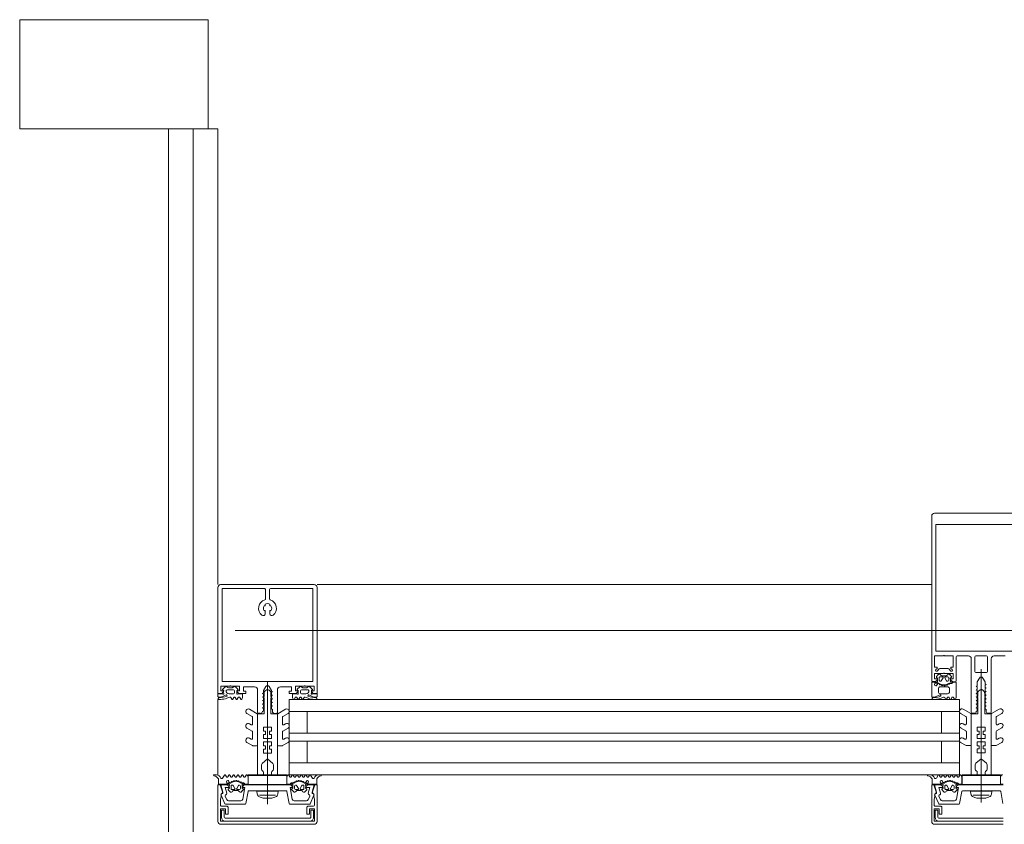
# Model space of a CAD drawing. Header units: centimetres. Extents: x -2424 to 1783, y 5 to 2907.
# Tile 68 of 94: x 287 to 337, y 1668 to 1709. Entities that reach past the tile are written whole.
import ezdxf

# ---------------------------------------------------------------- set-up
doc = ezdxf.new("R2010")
doc.units = ezdxf.units.CM
doc.linetypes.add('Długa kreska', pattern=[142.875, 95.25, -47.625])
for name, color, linetype, lineweight in [('A-DETL', 90, 'Continuous', 9), ('A-DETL-GENF', 92, 'Continuous', 13), ('A-DETL-MEDM', 33, 'Continuous', 13), ('A-GLAZ-CURT', 52, 'Continuous', 9), ('A-GLAZ-CWMG', 51, 'Continuous', 9), ('A-WALL', 113, 'Continuous', 13), ('A-WALL-FNSH', 113, 'Continuous', 13)]:
    doc.layers.add(name, color=color, linetype=linetype, lineweight=lineweight)

msp = doc.modelspace()

# ---------------------------------------------------------------- linework, layer by layer
at = {"layer": 'A-DETL', "color": 251, "linetype": 'Długa kreska', "lineweight": 9}
msp.add_line((536.377, 1678.001), (3.377, 1678.001), dxfattribs=at)
at = {"layer": 'A-DETL-GENF', "color": 251, "lineweight": 9}
for p, q in [((287.377, 1708.826), (296.877, 1708.826)), ((287.377, 1703.326), (287.377, 1708.826)), ((296.877, 1708.826), (296.877, 1703.326)), ((296.877, 1703.326), (287.377, 1703.326))]:
    msp.add_line(p, q, dxfattribs=at)
at = {"layer": 'A-DETL-GENF', "color": 251, "lineweight": 9, "extrusion": (0, 0, -1)}
for p, q in [((333.377, 1682.393), (333.377, 1683.776)), ((333.527, 1683.926), (338.227, 1683.926)), ((333.377, 1682.926), (333.377, 1677.265)), ((333.587, 1682.926), (333.587, 1677.265)), ((297.377, 1678.526), (297.377, 1680.176)), ((297.511, 1680.326), (302.227, 1680.326)), ((302.377, 1680.176), (302.377, 1678.526)), ((297.377, 1680.116), (297.377, 1675.516)), ((297.587, 1680.116), (297.587, 1675.516)), ((299.777, 1680.066), (299.777, 1679.603)), ((299.977, 1679.603), (299.977, 1680.066)), ((302.167, 1680.116), (302.167, 1675.516)), ((302.377, 1680.116), (302.377, 1675.516)), ((299.757, 1679.273), (299.757, 1679.334)), ((299.997, 1679.334), (299.997, 1679.273)), ((299.757, 1678.854), (299.757, 1678.979)), ((299.997, 1678.979), (299.997, 1678.854)), ((334.617, 1675.466), (334.617, 1676.676)), ((335.557, 1676.676), (335.557, 1675.936)), ((336.147, 1676.726), (335.607, 1676.726)), ((336.197, 1675.936), (336.197, 1676.676)), ((335.377, 1676.576), (335.377, 1673.876)), ((336.377, 1673.876), (336.377, 1676.576)), ((333.7, 1675.777), (333.619, 1675.68)), ((333.759, 1676.066), (333.653, 1675.96)), ((333.927, 1675.666), (333.807, 1675.666)), ((334.164, 1676.096), (333.83, 1676.096)), ((334.112, 1675.725), (333.882, 1675.725)), ((334.187, 1675.666), (334.067, 1675.666)), ((334.341, 1675.96), (334.235, 1676.066)), ((334.375, 1675.68), (334.293, 1675.777)), ((335.607, 1675.886), (336.147, 1675.886)), ((335.877, 1676.053), (335.877, 1669.332)), ((299.877, 1669.241), (299.877, 1675.404)), ((333.647, 1675.405), (333.587, 1675.405)), ((333.587, 1675.345), (333.715, 1675.345)), ((333.65, 1675.284), (333.621, 1675.235)), ((333.757, 1675.616), (333.757, 1675.496)), ((333.77, 1675.288), (333.769, 1675.302)), ((333.807, 1675.446), (333.834, 1675.446)), ((333.829, 1675.276), (333.811, 1675.266)), ((334.177, 1675.165), (333.817, 1675.165)), ((333.86, 1675.461), (333.953, 1675.621)), ((333.879, 1675.245), (333.875, 1675.259)), ((333.943, 1675.247), (333.929, 1675.233)), ((334, 1675.23), (333.992, 1675.242)), ((334.041, 1675.621), (334.133, 1675.461)), ((334.061, 1675.249), (334.051, 1675.231)), ((334.12, 1675.247), (334.11, 1675.256)), ((334.159, 1675.446), (334.187, 1675.446)), ((334.175, 1675.281), (334.169, 1675.261)), ((334.231, 1675.293), (334.217, 1675.3)), ((334.237, 1675.496), (334.237, 1675.616)), ((334.413, 1675.405), (334.348, 1675.405)), ((297.789, 1674.751), (297.568, 1674.653)), ((297.617, 1675.053), (297.741, 1675.156)), ((297.656, 1674.983), (297.621, 1675.003)), ((297.834, 1675.006), (298.161, 1675.006)), ((297.854, 1675.144), (297.862, 1675.134)), ((297.901, 1675.116), (298.093, 1675.116)), ((298.16, 1674.806), (297.937, 1674.806)), ((298.132, 1675.134), (298.14, 1675.144)), ((298.207, 1674.964), (298.207, 1674.856)), ((298.254, 1675.156), (298.377, 1675.053)), ((298.374, 1675.003), (298.339, 1674.983)), ((299.377, 1673.876), (299.377, 1675.006)), ((299.702, 1674.683), (299.702, 1674.821)), ((299.802, 1674.995), (299.827, 1675.009)), ((299.952, 1674.995), (299.927, 1675.009)), ((300.052, 1674.683), (300.052, 1674.821)), ((300.377, 1675.006), (300.377, 1673.875)), ((301.5, 1675.156), (301.376, 1675.053)), ((301.38, 1675.003), (301.415, 1674.983)), ((301.546, 1674.964), (301.546, 1674.856)), ((301.92, 1675.006), (301.593, 1675.006)), ((301.594, 1674.806), (301.816, 1674.806)), ((301.621, 1675.134), (301.613, 1675.144)), ((301.852, 1675.116), (301.66, 1675.116)), ((301.899, 1675.144), (301.891, 1675.134)), ((301.965, 1674.751), (302.186, 1674.653)), ((302.136, 1675.053), (302.012, 1675.156)), ((302.098, 1674.983), (302.133, 1675.003)), ((333.567, 1674.654), (333.788, 1674.752)), ((333.717, 1675.065), (333.717, 1674.915)), ((333.817, 1674.815), (334.177, 1674.815)), ((334.277, 1674.915), (334.277, 1675.065)), ((335.667, 1674.654), (335.692, 1674.669)), ((335.702, 1674.686), (335.702, 1674.825)), ((335.802, 1674.998), (335.827, 1675.012)), ((335.952, 1674.998), (335.927, 1675.012)), ((336.052, 1674.686), (336.052, 1674.825)), ((336.087, 1674.654), (336.062, 1674.669)), ((297.527, 1674.644), (297.397, 1674.644)), ((297.505, 1674.526), (297.405, 1674.526)), ((297.972, 1674.644), (297.832, 1674.59)), ((298.081, 1674.539), (298.033, 1674.622)), ((298.182, 1674.622), (298.133, 1674.539)), ((298.301, 1674.539), (298.253, 1674.622)), ((298.402, 1674.622), (298.354, 1674.541)), ((298.523, 1674.539), (298.475, 1674.622)), ((299.667, 1674.651), (299.692, 1674.665)), ((299.692, 1674.619), (299.667, 1674.634)), ((300.087, 1674.651), (300.062, 1674.665)), ((300.062, 1674.619), (300.087, 1674.634)), ((301.231, 1674.539), (301.279, 1674.622)), ((301.352, 1674.622), (301.399, 1674.541)), ((301.452, 1674.539), (301.501, 1674.622)), ((301.572, 1674.622), (301.62, 1674.539)), ((301.672, 1674.539), (301.72, 1674.622)), ((301.781, 1674.644), (301.922, 1674.59)), ((302.226, 1674.644), (302.356, 1674.644)), ((302.248, 1674.526), (302.348, 1674.526)), ((333.397, 1674.646), (333.526, 1674.646)), ((333.401, 1674.556), (333.401, 1674.546)), ((333.522, 1674.616), (333.461, 1674.616)), ((334.034, 1674.621), (334.08, 1674.54)), ((334.132, 1674.54), (334.181, 1674.625)), ((334.252, 1674.625), (334.301, 1674.54)), ((334.353, 1674.54), (334.402, 1674.625)), ((334.473, 1674.625), (334.521, 1674.54)), ((335.692, 1674.622), (335.667, 1674.637)), ((336.062, 1674.622), (336.087, 1674.637)), ((299.102, 1673.662), (298.84, 1673.814)), ((298.965, 1674.031), (299.352, 1673.807)), ((299.377, 1673.764), (299.377, 1672.242)), ((299.511, 1673.826), (299.427, 1673.826)), ((300.327, 1673.825), (300.227, 1673.825)), ((300.377, 1673.764), (300.377, 1672.242)), ((300.79, 1674.031), (300.402, 1673.807)), ((300.652, 1673.662), (300.915, 1673.814)), ((335.102, 1673.666), (334.839, 1673.817)), ((334.964, 1674.034), (335.352, 1673.81)), ((335.377, 1673.767), (335.377, 1672.246)), ((335.427, 1673.826), (335.527, 1673.826)), ((336.227, 1673.826), (336.327, 1673.826)), ((336.377, 1673.767), (336.377, 1672.246)), ((336.789, 1674.034), (336.402, 1673.81)), ((336.652, 1673.666), (336.914, 1673.817)), ((298.965, 1673.301), (299.052, 1673.25)), ((299.127, 1673.293), (299.127, 1673.619)), ((300.627, 1673.293), (300.627, 1673.619)), ((300.79, 1673.301), (300.702, 1673.25)), ((334.964, 1673.304), (335.052, 1673.253)), ((335.127, 1673.296), (335.127, 1673.622)), ((336.627, 1673.296), (336.627, 1673.622)), ((336.789, 1673.304), (336.702, 1673.253)), ((299.102, 1672.932), (298.84, 1673.084)), ((299.127, 1672.568), (299.127, 1672.889)), ((300.627, 1672.568), (300.627, 1672.889)), ((300.652, 1672.932), (300.915, 1673.084)), ((335.102, 1672.936), (334.839, 1673.087)), ((335.127, 1672.571), (335.127, 1672.892)), ((336.627, 1672.571), (336.627, 1672.892)), ((336.652, 1672.936), (336.914, 1673.087)), ((299.116, 1672.199), (298.84, 1672.358)), ((298.965, 1672.575), (299.052, 1672.524)), ((299.327, 1672.192), (299.141, 1672.192)), ((300.427, 1672.192), (300.614, 1672.192)), ((300.639, 1672.199), (300.915, 1672.358)), ((300.79, 1672.575), (300.702, 1672.524)), ((335.115, 1672.202), (334.839, 1672.362)), ((334.964, 1672.578), (335.052, 1672.528)), ((335.327, 1672.196), (335.14, 1672.196)), ((336.427, 1672.196), (336.613, 1672.196)), ((336.638, 1672.202), (336.914, 1672.362)), ((336.789, 1672.578), (336.702, 1672.528)), ((299.577, 1671.224), (299.577, 1671.009)), ((300.177, 1671.224), (300.177, 1671.009)), ((335.577, 1671.227), (335.577, 1671.012)), ((336.177, 1671.227), (336.177, 1671.012)), ((297.278, 1670.724), (297.19, 1670.724)), ((297.701, 1670.708), (297.614, 1670.556)), ((297.804, 1670.624), (297.753, 1670.708)), ((297.922, 1670.708), (297.872, 1670.624)), ((298.023, 1670.624), (297.973, 1670.708)), ((298.141, 1670.708), (298.091, 1670.624)), ((298.243, 1670.623), (298.193, 1670.708)), ((298.361, 1670.708), (298.311, 1670.624)), ((298.463, 1670.623), (298.413, 1670.708)), ((298.581, 1670.708), (298.531, 1670.623)), ((298.68, 1670.627), (298.633, 1670.708)), ((298.802, 1670.71), (298.754, 1670.626)), ((300.951, 1670.71), (300.999, 1670.626)), ((301.073, 1670.627), (301.121, 1670.708)), ((301.172, 1670.708), (301.222, 1670.623)), ((301.29, 1670.623), (301.341, 1670.708)), ((301.392, 1670.708), (301.442, 1670.624)), ((301.511, 1670.623), (301.561, 1670.708)), ((301.612, 1670.708), (301.662, 1670.624)), ((301.73, 1670.624), (301.78, 1670.708)), ((301.832, 1670.708), (301.882, 1670.624)), ((301.95, 1670.624), (302, 1670.708)), ((302.052, 1670.708), (302.139, 1670.556)), ((302.476, 1670.724), (302.564, 1670.724)), ((333.278, 1670.724), (333.19, 1670.724)), ((333.701, 1670.708), (333.614, 1670.556)), ((333.804, 1670.624), (333.753, 1670.708)), ((333.922, 1670.708), (333.872, 1670.624)), ((334.023, 1670.624), (333.973, 1670.708)), ((334.141, 1670.708), (334.091, 1670.624)), ((334.243, 1670.623), (334.193, 1670.708)), ((334.361, 1670.708), (334.311, 1670.624)), ((334.463, 1670.623), (334.413, 1670.708)), ((334.581, 1670.708), (334.531, 1670.623)), ((334.68, 1670.627), (334.633, 1670.708)), ((334.802, 1670.71), (334.754, 1670.626)), ((297.995, 1670.306), (297.867, 1670.306)), ((297.867, 1670.246), (297.927, 1670.246)), ((297.901, 1670.416), (297.93, 1670.367)), ((298.049, 1670.349), (298.05, 1670.363)), ((298.087, 1670.206), (298.114, 1670.206)), ((298.091, 1670.385), (298.109, 1670.375)), ((298.155, 1670.392), (298.159, 1670.406)), ((298.209, 1670.418), (298.223, 1670.404)), ((298.272, 1670.409), (298.28, 1670.421)), ((298.331, 1670.42), (298.341, 1670.402)), ((298.39, 1670.395), (298.4, 1670.404)), ((298.439, 1670.206), (298.467, 1670.206)), ((298.449, 1670.39), (298.455, 1670.37)), ((298.497, 1670.351), (298.511, 1670.358)), ((298.628, 1670.246), (298.693, 1670.246)), ((301.126, 1670.246), (301.061, 1670.246)), ((301.256, 1670.351), (301.242, 1670.358)), ((301.314, 1670.206), (301.287, 1670.206)), ((301.304, 1670.39), (301.299, 1670.37)), ((301.364, 1670.395), (301.353, 1670.404)), ((301.422, 1670.42), (301.412, 1670.402)), ((301.481, 1670.409), (301.473, 1670.421)), ((301.544, 1670.418), (301.53, 1670.404)), ((301.599, 1670.392), (301.594, 1670.406)), ((301.667, 1670.206), (301.639, 1670.206)), ((301.663, 1670.385), (301.644, 1670.375)), ((301.705, 1670.349), (301.704, 1670.363)), ((301.758, 1670.306), (301.887, 1670.306)), ((301.852, 1670.416), (301.824, 1670.367)), ((301.887, 1670.246), (301.826, 1670.246)), ((333.995, 1670.306), (333.867, 1670.306)), ((333.867, 1670.246), (333.927, 1670.246)), ((333.901, 1670.416), (333.93, 1670.367)), ((334.049, 1670.349), (334.05, 1670.363)), ((334.087, 1670.206), (334.114, 1670.206)), ((334.091, 1670.385), (334.109, 1670.375)), ((334.155, 1670.392), (334.159, 1670.406)), ((334.209, 1670.418), (334.223, 1670.404)), ((334.272, 1670.409), (334.28, 1670.421)), ((334.331, 1670.42), (334.341, 1670.402)), ((334.39, 1670.395), (334.4, 1670.404)), ((334.439, 1670.206), (334.467, 1670.206)), ((334.449, 1670.39), (334.455, 1670.37)), ((334.497, 1670.351), (334.511, 1670.358)), ((334.628, 1670.246), (334.693, 1670.246)), ((297.899, 1669.971), (297.98, 1669.874)), ((298.037, 1670.036), (298.037, 1670.156)), ((298.207, 1669.986), (298.087, 1669.986)), ((298.14, 1670.191), (298.233, 1670.031)), ((298.162, 1669.926), (298.392, 1669.926)), ((298.321, 1670.031), (298.413, 1670.191)), ((298.467, 1669.986), (298.347, 1669.986)), ((298.517, 1670.156), (298.517, 1670.036)), ((298.573, 1669.874), (298.655, 1669.971)), ((298.894, 1669.886), (298.787, 1669.277)), ((299.852, 1669.911), (298.924, 1669.911)), ((300.83, 1669.911), (299.902, 1669.911)), ((300.966, 1669.277), (300.859, 1669.886)), ((301.18, 1669.874), (301.099, 1669.971)), ((301.237, 1670.156), (301.237, 1670.036)), ((301.287, 1669.986), (301.407, 1669.986)), ((301.433, 1670.031), (301.34, 1670.191)), ((301.592, 1669.926), (301.362, 1669.926)), ((301.613, 1670.191), (301.521, 1670.031)), ((301.547, 1669.986), (301.667, 1669.986)), ((301.717, 1670.036), (301.717, 1670.156)), ((301.855, 1669.971), (301.773, 1669.874)), ((333.899, 1669.971), (333.98, 1669.874)), ((334.037, 1670.036), (334.037, 1670.156)), ((334.207, 1669.986), (334.087, 1669.986)), ((334.14, 1670.191), (334.233, 1670.031)), ((334.162, 1669.926), (334.392, 1669.926)), ((334.321, 1670.031), (334.413, 1670.191)), ((334.467, 1669.986), (334.347, 1669.986)), ((334.517, 1670.156), (334.517, 1670.036)), ((334.573, 1669.874), (334.655, 1669.971)), ((334.894, 1669.886), (334.787, 1669.277)), ((335.852, 1669.911), (334.924, 1669.911)), ((336.83, 1669.911), (335.902, 1669.911)), ((336.966, 1669.277), (336.859, 1669.886)), ((297.732, 1669.264), (297.532, 1669.691)), ((297.746, 1669.637), (297.822, 1669.473)), ((298.738, 1669.236), (297.777, 1669.236)), ((297.912, 1669.416), (298.535, 1669.416)), ((299.469, 1669.69), (300.284, 1669.69)), ((300.102, 1669.542), (299.652, 1669.542)), ((301.977, 1669.236), (301.016, 1669.236)), ((301.219, 1669.416), (301.841, 1669.416)), ((301.932, 1669.473), (302.008, 1669.637)), ((302.221, 1669.691), (302.022, 1669.264)), ((333.732, 1669.264), (333.532, 1669.691)), ((333.746, 1669.637), (333.822, 1669.473)), ((334.738, 1669.236), (333.777, 1669.236)), ((333.912, 1669.416), (334.535, 1669.416)), ((335.469, 1669.69), (336.284, 1669.69)), ((336.102, 1669.542), (335.652, 1669.542)), ((297.837, 1669.136), (297.557, 1669.136)), ((302.197, 1669.136), (301.917, 1669.136)), ((333.837, 1669.136), (333.557, 1669.136)), ((297.527, 1668.226), (302.227, 1668.226)), ((297.742, 1668.531), (302.012, 1668.531)), ((302.002, 1668.381), (297.752, 1668.381)), ((333.527, 1668.226), (336.977, 1668.226)), ((333.742, 1668.531), (336.977, 1668.531)), ((336.977, 1668.381), (333.752, 1668.381))]:
    msp.add_line(p, q, dxfattribs=at)
at = {"layer": 'A-DETL-GENF', "color": 251, "lineweight": 9, "extrusion": (0, 0, -1), "flags": 128}
for points in [[(-333.587, 1682.393), (-333.587, 1683.346), (-338.167, 1683.346), (-338.167, 1682.393)], [(-297.587, 1678.526), (-297.587, 1680.116), (-299.727, 1680.116)], [(-300.027, 1680.116), (-302.167, 1680.116), (-302.167, 1678.526)], [(-333.377, 1677.426), (-333.377, 1677.105), (-333.377, 1675.426), (-333.567, 1675.426), (-333.647, 1675.506), (-333.647, 1675.566), (-333.527, 1675.566), (-333.527, 1675.836), (-333.972, 1675.836)], [(-333.587, 1677.426), (-333.587, 1677.105), (-333.587, 1676.956), (-334.757, 1676.956), (-336.997, 1676.956), (-338.167, 1676.956), (-338.167, 1677.105), (-338.167, 1677.426)], [(-333.582, 1676.031), (-333.647, 1676.096), (-333.647, 1676.156), (-333.527, 1676.156), (-333.527, 1676.726), (-333.972, 1676.726)], [(-334.022, 1676.726), (-334.467, 1676.726), (-334.467, 1676.156), (-334.347, 1676.156), (-334.347, 1676.096), (-334.411, 1676.031)], [(-334.667, 1676.726), (-334.757, 1676.726), (-335.227, 1676.726)], [(-336.527, 1676.726), (-336.997, 1676.726), (-337.087, 1676.726)], [(-334.022, 1675.836), (-334.467, 1675.836), (-334.467, 1675.566), (-334.347, 1675.566), (-334.347, 1675.506), (-334.437, 1675.416), (-334.567, 1675.416)], [(-297.972, 1675.196), (-297.527, 1675.196), (-297.527, 1674.966), (-297.647, 1674.966), (-297.647, 1674.906), (-297.567, 1674.826), (-297.377, 1674.826), (-297.377, 1675.626)], [(-302.167, 1675.626), (-302.167, 1675.426), (-297.587, 1675.426), (-297.587, 1675.626)], [(-299.227, 1675.156), (-298.667, 1675.156), (-298.667, 1674.946), (-298.787, 1674.946), (-298.787, 1674.826), (-298.427, 1674.826), (-298.347, 1674.906), (-298.347, 1674.965), (-298.467, 1674.965), (-298.467, 1675.196), (-298.022, 1675.196)], [(-299.789, 1675.175), (-299.677, 1674.98), (-299.677, 1674.854), (-299.627, 1674.826), (-299.677, 1674.797), (-299.677, 1674.674), (-299.627, 1674.646), (-299.677, 1674.617), (-299.677, 1674.494), (-299.627, 1674.466), (-299.677, 1674.437), (-299.677, 1674.314), (-299.627, 1674.286), (-299.677, 1674.257), (-299.677, 1674.134), (-299.627, 1674.106), (-299.677, 1674.077), (-299.677, 1673.956), (-299.625, 1673.926)], [(-300.127, 1673.925), (-300.127, 1674.015), (-300.077, 1674.046), (-300.077, 1674.167), (-300.127, 1674.196), (-300.077, 1674.224), (-300.077, 1674.347), (-300.127, 1674.376), (-300.077, 1674.404), (-300.077, 1674.527), (-300.127, 1674.556), (-300.077, 1674.584), (-300.077, 1674.707), (-300.127, 1674.736), (-300.077, 1674.764), (-300.077, 1674.887), (-300.127, 1674.916), (-300.077, 1674.945), (-300.077, 1674.98), (-299.965, 1675.175)], [(-301.733, 1675.196), (-301.287, 1675.196), (-301.287, 1674.965), (-301.407, 1674.965), (-301.407, 1674.906), (-301.327, 1674.826), (-300.967, 1674.826), (-300.967, 1674.946), (-301.087, 1674.946), (-301.087, 1675.156), (-300.527, 1675.156)], [(-302.377, 1675.626), (-302.377, 1674.826), (-302.187, 1674.826), (-302.107, 1674.906), (-302.107, 1674.966), (-302.227, 1674.966), (-302.227, 1675.196), (-301.782, 1675.196)], [(-333.527, 1675.405), (-333.377, 1675.405), (-333.377, 1674.666)], [(-333.627, 1675.634), (-333.677, 1675.605), (-333.677, 1675.593)], [(-334.272, 1675.345), (-334.402, 1675.335), (-334.275, 1675.335), (-334.275, 1675.32)], [(-334.317, 1675.593), (-334.317, 1675.605), (-334.367, 1675.634)], [(-334.573, 1674.54), (-334.617, 1674.615), (-334.617, 1675.405), (-334.481, 1675.405)], [(-335.627, 1673.926), (-335.677, 1673.954), (-335.677, 1674.077), (-335.627, 1674.106), (-335.677, 1674.134), (-335.677, 1674.257), (-335.627, 1674.286), (-335.677, 1674.314), (-335.677, 1674.437), (-335.627, 1674.466), (-335.677, 1674.494), (-335.677, 1674.617), (-335.627, 1674.646), (-335.677, 1674.674), (-335.677, 1674.797), (-335.627, 1674.826), (-335.677, 1674.854), (-335.677, 1674.977), (-335.627, 1675.006), (-335.677, 1675.034), (-335.677, 1675.157), (-335.627, 1675.186), (-335.677, 1675.214), (-335.677, 1675.409), (-335.79, 1675.606)], [(-335.963, 1675.606), (-336.077, 1675.409), (-336.077, 1675.309), (-336.127, 1675.28), (-336.077, 1675.251), (-336.077, 1675.129), (-336.127, 1675.1), (-336.077, 1675.071), (-336.077, 1674.949), (-336.127, 1674.92), (-336.077, 1674.891), (-336.077, 1674.769), (-336.127, 1674.74), (-336.077, 1674.711), (-336.077, 1674.589), (-336.127, 1674.56), (-336.077, 1674.531), (-336.077, 1674.409), (-336.127, 1674.38), (-336.077, 1674.351), (-336.077, 1674.229), (-336.127, 1674.2), (-336.077, 1674.171), (-336.077, 1674.049), (-336.127, 1674.02), (-336.127, 1673.926)], [(-297.377, 1674.664), (-297.377, 1674.806), (-297.579, 1674.806), (-297.63, 1674.792)], [(-298.365, 1674.792), (-298.416, 1674.806), (-298.617, 1674.806), (-298.617, 1674.613), (-298.575, 1674.539)], [(-300.142, 1671.301), (-299.877, 1671.522), (-299.877, 1671.822), (-300.077, 1671.822), (-300.077, 1672.022), (-299.977, 1672.022), (-299.977, 1672.188), (-300.077, 1672.188), (-300.077, 1672.388), (-299.877, 1672.388), (-299.877, 1672.555), (-300.077, 1672.555), (-300.077, 1672.755), (-299.977, 1672.755), (-299.977, 1672.922), (-300.077, 1672.922), (-300.077, 1673.122), (-299.877, 1673.122), (-299.877, 1675.022), (-299.877, 1673.122), (-299.677, 1673.122), (-299.677, 1672.922), (-299.777, 1672.922), (-299.777, 1672.755), (-299.677, 1672.755), (-299.677, 1672.555), (-299.877, 1672.555), (-299.877, 1672.388), (-299.677, 1672.388), (-299.677, 1672.188), (-299.777, 1672.188), (-299.777, 1672.022), (-299.677, 1672.022), (-299.677, 1671.822), (-299.877, 1671.822), (-299.877, 1671.522), (-299.613, 1671.301)], [(-301.389, 1674.792), (-301.338, 1674.806), (-301.136, 1674.806), (-301.136, 1674.613), (-301.179, 1674.539)], [(-302.376, 1674.664), (-302.376, 1674.806), (-302.175, 1674.806), (-302.124, 1674.792)], [(-336.141, 1671.304), (-335.877, 1671.526), (-335.877, 1671.826), (-336.077, 1671.826), (-336.077, 1672.026), (-335.977, 1672.026), (-335.977, 1672.192), (-336.077, 1672.192), (-336.077, 1672.392), (-335.877, 1672.392), (-335.877, 1672.559), (-336.077, 1672.559), (-336.077, 1672.759), (-335.977, 1672.759), (-335.977, 1672.926), (-336.077, 1672.926), (-336.077, 1673.126), (-335.877, 1673.126), (-335.877, 1675.026), (-335.877, 1673.126), (-335.677, 1673.126), (-335.677, 1672.926), (-335.777, 1672.926), (-335.777, 1672.759), (-335.677, 1672.759), (-335.677, 1672.559), (-335.877, 1672.559), (-335.877, 1672.392), (-335.677, 1672.392), (-335.677, 1672.192), (-335.777, 1672.192), (-335.777, 1672.026), (-335.677, 1672.026), (-335.677, 1671.826), (-335.877, 1671.826), (-335.877, 1671.526), (-335.612, 1671.304)], [(-299.677, 1670.836), (-299.677, 1670.722), (-299.377, 1670.722), (-299.377, 1673.792), (-299.702, 1673.792), (-299.702, 1674.602)], [(-300.077, 1670.836), (-300.077, 1670.722), (-300.377, 1670.722), (-300.377, 1673.792), (-300.052, 1673.792), (-300.052, 1674.602)], [(-335.677, 1670.839), (-335.677, 1670.726), (-335.377, 1670.726), (-335.377, 1673.796), (-335.702, 1673.796), (-335.702, 1674.605)], [(-336.077, 1670.839), (-336.077, 1670.726), (-336.377, 1670.726), (-336.377, 1673.796), (-336.052, 1673.796), (-336.052, 1674.605)], [(-298.761, 1670.246), (-298.897, 1670.246), (-298.897, 1670.635), (-298.854, 1670.71)], [(-300.992, 1670.246), (-300.857, 1670.246), (-300.857, 1670.635), (-300.899, 1670.71)], [(-334.761, 1670.246), (-334.897, 1670.246), (-334.897, 1670.635), (-334.854, 1670.71)], [(-336.977, 1670.246), (-336.857, 1670.246), (-336.857, 1670.635), (-336.899, 1670.71)], [(-297.603, 1669.867), (-297.487, 1670.226), (-297.377, 1670.226), (-297.377, 1668.375)], [(-297.397, 1670.515), (-297.397, 1670.246), (-297.807, 1670.246)], [(-297.627, 1669.851), (-297.527, 1670.226), (-297.847, 1670.226), (-297.927, 1670.146), (-297.927, 1670.086), (-297.74, 1670.086), (-297.819, 1669.791)], [(-298.674, 1670.306), (-298.552, 1670.306), (-298.555, 1670.331), (-298.682, 1670.316)], [(-298.633, 1669.498), (-298.737, 1670.086), (-298.627, 1670.086), (-298.627, 1670.146), (-298.707, 1670.226), (-301.047, 1670.226), (-301.127, 1670.146), (-301.127, 1670.086), (-301.017, 1670.086), (-301.12, 1669.498)], [(-301.08, 1670.306), (-301.202, 1670.306), (-301.199, 1670.331), (-301.072, 1670.316)], [(-301.934, 1669.791), (-302.013, 1670.086), (-301.827, 1670.086), (-301.827, 1670.146), (-301.907, 1670.226), (-302.227, 1670.226), (-302.126, 1669.851)], [(-302.357, 1670.515), (-302.357, 1670.246), (-301.947, 1670.246)], [(-302.377, 1668.375), (-302.377, 1670.226), (-302.267, 1670.226), (-302.15, 1669.867)], [(-333.603, 1669.867), (-333.487, 1670.226), (-333.377, 1670.226), (-333.377, 1668.375)], [(-333.397, 1670.515), (-333.397, 1670.246), (-333.807, 1670.246)], [(-333.627, 1669.851), (-333.527, 1670.226), (-333.847, 1670.226), (-333.927, 1670.146), (-333.927, 1670.086), (-333.74, 1670.086), (-333.819, 1669.791)], [(-334.674, 1670.306), (-334.552, 1670.306), (-334.555, 1670.331), (-334.682, 1670.316)], [(-334.633, 1669.498), (-334.737, 1670.086), (-334.627, 1670.086), (-334.627, 1670.146), (-334.707, 1670.226), (-336.977, 1670.226)], [(-297.507, 1669.186), (-297.507, 1669.501), (-297.537, 1669.619), (-297.537, 1669.724)], [(-297.957, 1670.058), (-297.957, 1670.046), (-297.907, 1670.017)], [(-298.647, 1670.017), (-298.597, 1670.046), (-298.597, 1670.058)], [(-299.357, 1669.752), (-299.337, 1669.905), (-300.417, 1669.905), (-300.397, 1669.752)], [(-301.107, 1670.017), (-301.157, 1670.046), (-301.157, 1670.058)], [(-301.797, 1670.058), (-301.797, 1670.046), (-301.847, 1670.017)], [(-302.217, 1669.724), (-302.217, 1669.619), (-302.247, 1669.501), (-302.247, 1669.186)], [(-333.507, 1669.186), (-333.507, 1669.501), (-333.537, 1669.619), (-333.537, 1669.724)], [(-333.957, 1670.058), (-333.957, 1670.046), (-333.907, 1670.017)], [(-334.647, 1670.017), (-334.597, 1670.046), (-334.597, 1670.058)], [(-335.357, 1669.752), (-335.337, 1669.905), (-336.417, 1669.905), (-336.397, 1669.752)], [(-301.867, 1669.086), (-301.867, 1668.736), (-301.997, 1668.736), (-301.997, 1669.006), (-302.247, 1669.006), (-302.247, 1668.376), (-297.507, 1668.376), (-297.507, 1669.006), (-297.757, 1669.006), (-297.757, 1668.736), (-297.887, 1668.736), (-297.887, 1669.086)], [(-297.552, 1668.581), (-297.552, 1668.941), (-297.692, 1668.941), (-297.692, 1668.581)], [(-302.062, 1668.581), (-302.062, 1668.941), (-302.202, 1668.941), (-302.202, 1668.581)], [(-336.977, 1668.376), (-333.507, 1668.376), (-333.507, 1669.006), (-333.757, 1669.006), (-333.757, 1668.736), (-333.887, 1668.736), (-333.887, 1669.086)], [(-333.552, 1668.581), (-333.552, 1668.941), (-333.692, 1668.941), (-333.692, 1668.581)]]:
    msp.add_lwpolyline(points, dxfattribs=at)
for points in [[(-298.907, 1670.726), (-300.847, 1670.726), (-300.847, 1670.686), (-298.907, 1670.686)], [(-334.907, 1670.726), (-336.847, 1670.726), (-336.847, 1670.686), (-334.907, 1670.686)], [(-298.907, 1670.686), (-300.847, 1670.686), (-300.847, 1670.236), (-298.907, 1670.236)], [(-334.907, 1670.686), (-336.847, 1670.686), (-336.847, 1670.236), (-334.907, 1670.236)]]:
    msp.add_lwpolyline(points, close=True, dxfattribs=at)
at = {"layer": 'A-DETL-GENF', "color": 251, "lineweight": 9, "extrusion": (0, 0, -1)}
for centre, radius, start, end in [((-333.527, 1683.776), 0.15, 0, 90), ((-297.527, 1680.176), 0.15, 0.1055, 83.878), ((-302.227, 1680.176), 0.15, 90.0003, 179.9997), ((-299.727, 1680.066), 0.05, 89.9791, 180.0209), ((-300.027, 1680.066), 0.05, 0.0077, 89.9923), ((-299.877, 1679.126), 0.45, 308.9448, 72.583), ((-299.877, 1679.126), 0.21, 323.7768, 36.2232), ((-299.727, 1679.273), 0.03, 180, 310.3193), ((-299.727, 1679.603), 0.05, 180, 252.583), ((-299.877, 1679.126), 0.24, 60, 120), ((-300.027, 1679.603), 0.05, 287.4982, 0), ((-300.027, 1679.273), 0.03, 229.6807, 0), ((-299.877, 1679.126), 0.45, 107.4982, 231.0552), ((-299.877, 1679.126), 0.21, 143.7768, 216.2232), ((-299.657, 1678.854), 0.1, 180, 308.9448), ((-299.727, 1678.979), 0.03, 49.6807, 180), ((-300.027, 1678.979), 0.03, 0, 130.3193), ((-300.097, 1678.854), 0.1, 231.0552, 0), ((-333.997, 1676.72), 0.0256, 12.6804, 167.3196), ((-334.667, 1676.676), 0.05, 0, 90), ((-335.227, 1676.576), 0.15, 90, 180), ((-335.607, 1676.676), 0.05, 0, 90), ((-336.147, 1676.676), 0.05, 90, 180), ((-336.527, 1676.576), 0.15, 0, 90), ((-333.617, 1675.996), 0.05, 225, 45), ((-333.642, 1675.66), 0.03, 300.0072, 39.9919), ((-333.762, 1675.725), 0.08, 39.9989, 157.3866), ((-333.807, 1675.616), 0.05, 359.9921, 90.0123), ((-333.83, 1675.996), 0.1, 45, 90), ((-333.882, 1675.775), 0.05, 270.0026, 337.3798), ((-333.927, 1675.636), 0.03, 89.9958, 210.0047), ((-333.997, 1675.83), 0.0256, 12.6804, 167.3196), ((-334.067, 1675.636), 0.03, 330.0049, 90.0035), ((-334.112, 1675.775), 0.05, 202.6231, 270.0034), ((-334.232, 1675.725), 0.08, 22.625, 139.9992), ((-334.164, 1675.996), 0.1, 90, 135), ((-334.187, 1675.616), 0.05, 90.0114, 179.993), ((-334.376, 1675.996), 0.05, 135, 315), ((-334.352, 1675.66), 0.03, 139.9909, 240.0039), ((-335.607, 1675.936), 0.05, 270, 0), ((-336.147, 1675.936), 0.05, 180, 270), ((-297.792, 1675.094), 0.08, 50.315, 141.1525), ((-297.997, 1675.19), 0.0255, 12.35, 167.65), ((-298.202, 1675.094), 0.08, 38.8472, 129.685), ((-299.877, 1675.127), 0.1, 28.7984, 151.2016), ((-301.551, 1675.094), 0.08, 50.315, 141.1528), ((-301.757, 1675.19), 0.0255, 12.35, 167.65), ((-301.961, 1675.094), 0.08, 38.8475, 129.685), ((-333.587, 1675.28), 0.065, 270.0022, 90.0022), ((-333.557, 1675.405), 0.03, 180.0022, 0.0022), ((-333.587, 1675.255), 0.04, 209.996, 270.0022), ((-333.647, 1675.436), 0.03, 180.0207, 269.097), ((-333.736, 1675.234), 0.1, 30.0045, 89.1751), ((-333.981, 1675.514), 0.314, 345.5001, 14.5043), ((-333.715, 1675.295), 0.05, 90.0022, 125.0801), ((-333.817, 1675.065), 0.1, 0.0022, 90.0022), ((-333.735, 1675.3), 0.0339, 89.1805, 176.9997), ((-333.997, 1675.696), 0.44, 234.161, 305.0801), ((-333.807, 1675.496), 0.05, 269.992, 0.0125), ((-333.797, 1675.289), 0.0272, 240.0132, 356.9875), ((-333.845, 1675.249), 0.0316, 60.0093, 161.9989), ((-333.834, 1675.476), 0.03, 209.9958, 270.0143), ((-333.908, 1675.254), 0.03, 225.0028, 342.0031), ((-333.966, 1675.225), 0.0316, 44.9932, 147.0127), ((-334.025, 1675.246), 0.03, 210.0025, 327.0008), ((-334.089, 1675.233), 0.0316, 30.0048, 131.9996), ((-334.14, 1675.269), 0.03, 194.9977, 312.0051), ((-334.159, 1675.476), 0.03, 269.9916, 330.0072), ((-334.204, 1675.274), 0.03, 15.0037, 116.9991), ((-334.177, 1675.065), 0.1, 90.0022, 180.0022), ((-334.187, 1675.496), 0.05, 180.0113, 269.9932), ((-334.245, 1675.32), 0.03, 180.0134, 296.9932), ((-334.272, 1675.315), 0.03, 54.161, 90.0022), ((-334.348, 1675.435), 0.03, 270.0022, 13.1998), ((-334.012, 1675.514), 0.314, 165.5192, 193.1998), ((-334.394, 1675.378), 0.033, 125.0923, 270.0022), ((-334.402, 1675.385), 0.05, 187.1759, 270.0111), ((-334.481, 1675.375), 0.03, 7.1907, 89.9992), ((-334.567, 1675.466), 0.05, 180, 270), ((-335.877, 1675.556), 0.1, 30, 150), ((-297.451, 1675.548), 0.933, 246.9965, 270.413), ((-297.636, 1675.029), 0.03, 300.0085, 51.4202), ((-297.638, 1674.821), 0.03, 165.6254, 284.5973), ((-297.935, 1674.897), 0.277, 345.6254, 13.3413), ((-297.646, 1674.966), 0.02, 119.9829, 193.3413), ((-297.937, 1674.954), 0.148, 269.7596, 7.5836), ((-297.802, 1674.72), 0.0337, 66, 246.9965), ((-297.836, 1674.956), 0.0496, 20.3122, 87.2441), ((-297.901, 1675.166), 0.05, 270, 321.1525), ((-298.093, 1675.166), 0.05, 218.8472, 270), ((-298.157, 1674.856), 0.0502, 180.2678, 266.6677), ((-298.158, 1674.956), 0.0499, 93.0107, 170.7737), ((-298.357, 1674.821), 0.03, 255.4058, 14.3746), ((-298.349, 1674.966), 0.02, 346.659, 60.0153), ((-298.06, 1674.897), 0.277, 166.659, 194.3746), ((-298.359, 1675.029), 0.03, 128.5798, 239.9915), ((-299.227, 1675.006), 0.15, 89.9706, 180.0294), ((-299.682, 1674.683), 0.02, 180, 239.9697), ((-299.902, 1674.821), 0.2, 0, 60), ((-299.877, 1674.922), 0.1, 60, 90), ((-299.877, 1674.922), 0.1, 90, 120), ((-299.852, 1674.821), 0.2, 120, 180), ((-300.072, 1674.683), 0.02, 300.0303, 0), ((-300.527, 1675.006), 0.15, 359.9706, 90.0294), ((-301.395, 1675.029), 0.03, 300.0085, 51.4202), ((-301.396, 1674.821), 0.03, 165.6254, 284.5942), ((-301.694, 1674.897), 0.277, 345.6254, 13.341), ((-301.405, 1674.966), 0.02, 119.9847, 193.341), ((-301.595, 1674.956), 0.0499, 9.2263, 86.9893), ((-301.596, 1674.856), 0.0502, 273.3323, 359.7322), ((-301.66, 1675.166), 0.05, 270, 321.1528), ((-301.817, 1674.954), 0.148, 172.4164, 270.2404), ((-301.852, 1675.166), 0.05, 218.8475, 270), ((-301.951, 1674.72), 0.0337, 293.0035, 114), ((-301.917, 1674.956), 0.0496, 92.7559, 159.6878), ((-302.302, 1675.548), 0.933, 269.587, 293.0035), ((-302.116, 1674.821), 0.03, 255.4027, 14.3746), ((-302.108, 1674.966), 0.02, 346.6587, 60.0171), ((-301.819, 1674.897), 0.277, 166.6587, 194.3746), ((-302.118, 1675.029), 0.03, 128.5798, 239.9915), ((-333.522, 1675.246), 0.63, 241.9301, 270.0019), ((-333.817, 1674.915), 0.1, 270.0022, 0.0022), ((-333.802, 1674.721), 0.035, 66.0038, 241.9274), ((-334.177, 1674.915), 0.1, 180.0022, 270.0022), ((-335.682, 1674.686), 0.02, 180, 239.9697), ((-335.902, 1674.825), 0.2, 0, 60), ((-335.877, 1674.926), 0.1, 60, 90), ((-335.877, 1674.926), 0.1, 90, 120), ((-335.852, 1674.825), 0.2, 120, 180), ((-336.072, 1674.686), 0.02, 300.0303, 0), ((-297.397, 1674.664), 0.02, 270.0007, 359.9993), ((-297.443, 1674.556), 0.059, 345.3964, 91.4026), ((-297.405, 1674.546), 0.02, 270, 345.3964), ((-297.479, 1675.523), 0.997, 249.31, 268.5011), ((-297.527, 1674.744), 0.1, 246, 269.9999), ((-297.99, 1674.597), 0.05, 69.464, 149.931), ((-298.107, 1674.554), 0.03, 210.0871, 329.9129), ((-298.217, 1674.604), 0.0402, 27.6299, 152.2078), ((-298.327, 1674.554), 0.0299, 204.936, 329.878), ((-298.438, 1674.603), 0.0414, 28.176, 151.824), ((-298.549, 1674.554), 0.0301, 210.1258, 329.8742), ((-299.672, 1674.642), 0.01, 300.0198, 59.9697), ((-299.682, 1674.602), 0.02, 120.0198, 180), ((-300.072, 1674.602), 0.02, 0, 59.9802), ((-300.082, 1674.642), 0.01, 120.0303, 239.9802), ((-301.205, 1674.554), 0.0301, 210.1258, 329.8742), ((-301.315, 1674.603), 0.0414, 28.176, 151.824), ((-301.426, 1674.554), 0.0299, 210.122, 335.064), ((-301.536, 1674.604), 0.0402, 27.7922, 152.3701), ((-301.646, 1674.554), 0.03, 210.0871, 329.9129), ((-301.764, 1674.597), 0.05, 30.069, 110.536), ((-302.274, 1675.523), 0.997, 271.4989, 290.69), ((-302.226, 1674.744), 0.1, 270.0001, 294), ((-302.311, 1674.556), 0.059, 88.5974, 194.6036), ((-302.348, 1674.546), 0.02, 194.6036, 270), ((-302.356, 1674.664), 0.02, 180.0007, 269.9993), ((-333.397, 1674.666), 0.02, 270.0062, 359.9939), ((-333.461, 1674.556), 0.06, 359.9899, 90.0124), ((-333.421, 1674.546), 0.02, 269.9795, 0.0402), ((-333.488, 1675.596), 1.07, 243.342, 269.9934), ((-333.526, 1674.746), 0.1, 246.0084, 269.9977), ((-333.991, 1674.594), 0.051, 63.3408, 148.1953), ((-334.106, 1674.555), 0.03, 209.9986, 330.0058), ((-334.217, 1674.604), 0.041, 30.0007, 150.0037), ((-334.327, 1674.555), 0.03, 209.9986, 330.0058), ((-334.437, 1674.604), 0.041, 30.0075, 149.997), ((-334.547, 1674.555), 0.03, 209.9986, 330.0058), ((-335.672, 1674.646), 0.01, 300.0198, 59.9697), ((-335.682, 1674.605), 0.02, 120.0198, 180), ((-336.072, 1674.605), 0.02, 0, 59.9802), ((-336.082, 1674.646), 0.01, 120.0303, 239.9802), ((-298.902, 1673.922), 0.125, 300, 120), ((-299.327, 1673.764), 0.05, 120, 180), ((-299.427, 1673.876), 0.05, 270.9313, 359.9852), ((-299.502, 1673.951), 0.126, 191.5693, 265.5931), ((-300.227, 1673.925), 0.0999, 269.9704, 0.0296), ((-300.327, 1673.875), 0.05, 179.9899, 270.0101), ((-300.427, 1673.764), 0.05, 0, 60), ((-300.852, 1673.922), 0.125, 60, 240), ((-334.902, 1673.925), 0.125, 300, 120), ((-335.327, 1673.767), 0.05, 120, 180), ((-335.427, 1673.876), 0.05, 270, 0), ((-335.527, 1673.926), 0.1, 180, 270), ((-336.227, 1673.926), 0.1, 270, 0), ((-336.327, 1673.876), 0.05, 180, 270), ((-336.427, 1673.767), 0.05, 0, 60), ((-336.852, 1673.925), 0.125, 60, 240), ((-298.902, 1673.192), 0.125, 300, 120), ((-299.077, 1673.293), 0.05, 180, 300), ((-299.077, 1673.619), 0.05, 120, 180), ((-300.677, 1673.619), 0.05, 0, 60), ((-300.677, 1673.293), 0.05, 240, 0), ((-300.852, 1673.192), 0.125, 60, 240), ((-334.902, 1673.195), 0.125, 300, 120), ((-335.077, 1673.296), 0.05, 180, 300), ((-335.077, 1673.622), 0.05, 120, 180), ((-336.677, 1673.622), 0.05, 0, 60), ((-336.677, 1673.296), 0.05, 240, 0), ((-336.852, 1673.195), 0.125, 60, 240), ((-299.077, 1672.889), 0.05, 120, 180), ((-300.677, 1672.889), 0.05, 0, 60), ((-335.077, 1672.892), 0.05, 120, 180), ((-336.677, 1672.892), 0.05, 0, 60), ((-298.902, 1672.467), 0.125, 300, 120), ((-299.077, 1672.568), 0.05, 180, 300), ((-299.141, 1672.242), 0.05, 270, 300), ((-299.327, 1672.242), 0.05, 180, 270), ((-300.427, 1672.242), 0.05, 270, 0), ((-300.614, 1672.242), 0.05, 240, 270), ((-300.677, 1672.568), 0.05, 240, 0), ((-300.852, 1672.467), 0.125, 60, 240), ((-334.902, 1672.47), 0.125, 300, 120), ((-335.077, 1672.571), 0.05, 180, 300), ((-335.14, 1672.246), 0.05, 270, 300), ((-335.327, 1672.246), 0.05, 180, 270), ((-336.427, 1672.246), 0.05, 270, 0), ((-336.613, 1672.246), 0.05, 240, 270), ((-336.677, 1672.571), 0.05, 240, 0), ((-336.852, 1672.47), 0.125, 60, 240), ((-299.677, 1671.224), 0.1, 0, 50), ((-300.077, 1671.224), 0.1, 130, 180), ((-335.677, 1671.227), 0.1, 0, 50), ((-336.077, 1671.227), 0.1, 130, 180), ((-297.19, 1670.695), 0.03, 278.3567, 90.0978), ((-297.278, 1670.524), 0.2, 90.0978, 99.5455), ((-297.262, 1670.435), 0.291, 99.5455, 154.6363), ((-297.727, 1670.693), 0.03, 29.8351, 149.2846), ((-297.947, 1670.693), 0.03, 30.4654, 149.4113), ((-298.167, 1670.693), 0.03, 30.4654, 149.8552), ((-298.387, 1670.693), 0.03, 30.4654, 149.6551), ((-298.607, 1670.693), 0.03, 30.2315, 149.6554), ((-298.828, 1670.695), 0.03, 29.868, 150.2035), ((-299.677, 1671.009), 0.1, 300, 0), ((-299.577, 1670.836), 0.1, 120, 180), ((-300.177, 1670.836), 0.1, 0, 60), ((-300.077, 1671.009), 0.1, 180, 240), ((-300.925, 1670.695), 0.03, 29.7965, 150.132), ((-301.146, 1670.693), 0.03, 30.3446, 149.7685), ((-301.366, 1670.693), 0.03, 30.3449, 149.5346), ((-301.586, 1670.693), 0.03, 30.1448, 149.5346), ((-301.806, 1670.693), 0.03, 30.5887, 149.5346), ((-302.026, 1670.693), 0.03, 30.7154, 150.1649), ((-302.491, 1670.435), 0.291, 25.3637, 80.4545), ((-302.476, 1670.524), 0.2, 80.4545, 89.9022), ((-302.564, 1670.695), 0.03, 89.9022, 261.6433), ((-333.19, 1670.695), 0.03, 278.3567, 90.0978), ((-333.278, 1670.524), 0.2, 90.0978, 99.5455), ((-333.262, 1670.435), 0.291, 99.5455, 154.6363), ((-333.727, 1670.693), 0.03, 29.8351, 149.2846), ((-333.947, 1670.693), 0.03, 30.4654, 149.4113), ((-334.167, 1670.693), 0.03, 30.4654, 149.8552), ((-334.387, 1670.693), 0.03, 30.4654, 149.6551), ((-334.607, 1670.693), 0.03, 30.2315, 149.6554), ((-334.828, 1670.695), 0.03, 29.868, 150.2035), ((-335.677, 1671.012), 0.1, 300, 0), ((-335.577, 1670.839), 0.1, 120, 180), ((-336.177, 1670.839), 0.1, 0, 60), ((-336.077, 1671.012), 0.1, 180, 240), ((-336.925, 1670.695), 0.03, 29.7965, 150.132), ((-297.144, 1670.382), 0.286, 98.3567, 152.4079), ((-297.571, 1670.581), 0.05, 209.8351, 334.6363), ((-297.867, 1670.371), 0.065, 270, 90), ((-297.838, 1670.648), 0.0417, 215.132, 324.868), ((-297.837, 1670.246), 0.03, 0, 180), ((-297.867, 1670.396), 0.04, 90, 150.0063), ((-297.927, 1670.216), 0.03, 90.9052, 179.9815), ((-298.016, 1670.417), 0.1, 270.8272, 329.9977), ((-298.261, 1670.137), 0.314, 345.4979, 14.5021), ((-297.995, 1670.356), 0.05, 234.9221, 270), ((-298.015, 1670.351), 0.0339, 183.0025, 270.8217), ((-298.057, 1670.647), 0.0415, 215.012, 324.988), ((-298.277, 1669.955), 0.44, 54.9221, 125.8412), ((-298.087, 1670.156), 0.05, 359.9897, 90.0103), ((-298.077, 1670.362), 0.0272, 3.0147, 119.989), ((-298.125, 1670.402), 0.0316, 198.0033, 299.993), ((-298.114, 1670.176), 0.03, 89.9879, 150.0064), ((-298.188, 1670.397), 0.03, 17.9991, 134.9995), ((-298.246, 1670.426), 0.0316, 212.9896, 315.009), ((-298.277, 1670.649), 0.043, 216.1766, 322.1564), ((-298.305, 1670.405), 0.03, 33.0015, 149.9997), ((-298.369, 1670.418), 0.0316, 228.0026, 329.9974), ((-298.42, 1670.382), 0.03, 47.9972, 165.0045), ((-298.439, 1670.176), 0.03, 29.995, 90.0107), ((-298.484, 1670.378), 0.03, 243.0032, 344.9985), ((-298.497, 1670.647), 0.0419, 215.3001, 324.5335), ((-298.467, 1670.156), 0.05, 90.009, 179.991), ((-298.525, 1670.331), 0.03, 63.009, 179.9888), ((-298.552, 1670.336), 0.03, 270, 305.8412), ((-298.628, 1670.216), 0.03, 346.8025, 90), ((-298.292, 1670.137), 0.314, 166.8025, 194.483), ((-298.674, 1670.273), 0.033, 90, 234.9099), ((-298.718, 1670.646), 0.0416, 208.432, 333.0459), ((-298.682, 1670.266), 0.05, 89.9912, 172.8263), ((-298.761, 1670.276), 0.03, 270.003, 352.8115), ((-300.992, 1670.276), 0.03, 187.1885, 269.997), ((-301.036, 1670.646), 0.0416, 206.9541, 331.568), ((-301.072, 1670.266), 0.05, 7.1737, 90.0088), ((-301.08, 1670.273), 0.033, 305.0901, 90), ((-301.126, 1670.216), 0.03, 90, 193.1975), ((-301.461, 1670.137), 0.314, 345.517, 13.1975), ((-301.229, 1670.331), 0.03, 0.0112, 116.991), ((-301.202, 1670.336), 0.03, 234.1588, 270), ((-301.477, 1669.955), 0.44, 54.1588, 125.0779), ((-301.256, 1670.647), 0.0419, 215.4665, 324.6999), ((-301.287, 1670.156), 0.05, 0.009, 89.991), ((-301.27, 1670.378), 0.03, 195.0015, 296.9968), ((-301.333, 1670.382), 0.03, 14.9955, 132.0028), ((-301.314, 1670.176), 0.03, 89.9893, 150.005), ((-301.385, 1670.418), 0.0316, 210.0026, 311.9974), ((-301.448, 1670.405), 0.03, 30.0003, 146.9985), ((-301.477, 1670.649), 0.043, 217.8436, 323.8234), ((-301.508, 1670.426), 0.0316, 224.991, 327.0104), ((-301.566, 1670.397), 0.03, 45.0005, 162.0009), ((-301.629, 1670.402), 0.0316, 240.007, 341.9967), ((-301.639, 1670.176), 0.03, 29.9936, 90.0121), ((-301.696, 1670.647), 0.0415, 215.012, 324.988), ((-301.677, 1670.362), 0.0272, 60.011, 176.9853), ((-301.667, 1670.156), 0.05, 89.9897, 180.0103), ((-301.738, 1670.351), 0.0339, 269.1783, 356.9975), ((-301.758, 1670.356), 0.05, 270, 305.0779), ((-301.737, 1670.417), 0.1, 210.0023, 269.1728), ((-301.827, 1670.216), 0.03, 0.0185, 89.0948), ((-301.493, 1670.137), 0.314, 165.4979, 194.5021), ((-301.887, 1670.396), 0.04, 29.9937, 90), ((-301.916, 1670.648), 0.0417, 215.132, 324.868), ((-301.887, 1670.371), 0.065, 90, 270), ((-301.917, 1670.246), 0.03, 0, 180), ((-302.183, 1670.581), 0.05, 205.3637, 330.1649), ((-302.61, 1670.382), 0.286, 27.5921, 81.6433), ((-333.144, 1670.382), 0.286, 98.3567, 152.4079), ((-333.571, 1670.581), 0.05, 209.8351, 334.6363), ((-333.867, 1670.371), 0.065, 270, 90), ((-333.838, 1670.648), 0.0417, 215.132, 324.868), ((-333.837, 1670.246), 0.03, 0, 180), ((-333.867, 1670.396), 0.04, 90, 150.0063), ((-333.927, 1670.216), 0.03, 90.9052, 179.9815), ((-334.016, 1670.417), 0.1, 270.8272, 329.9977), ((-334.261, 1670.137), 0.314, 345.4979, 14.5021), ((-333.995, 1670.356), 0.05, 234.9221, 270), ((-334.015, 1670.351), 0.0339, 183.0025, 270.8217), ((-334.057, 1670.647), 0.0415, 215.012, 324.988), ((-334.277, 1669.955), 0.44, 54.9221, 125.8412), ((-334.087, 1670.156), 0.05, 359.9897, 90.0103), ((-334.077, 1670.362), 0.0272, 3.0147, 119.989), ((-334.125, 1670.402), 0.0316, 198.0033, 299.993), ((-334.114, 1670.176), 0.03, 89.9879, 150.0064), ((-334.188, 1670.397), 0.03, 17.9991, 134.9995), ((-334.246, 1670.426), 0.0316, 212.9896, 315.009), ((-334.277, 1670.649), 0.043, 216.1766, 322.1564), ((-334.305, 1670.405), 0.03, 33.0015, 149.9997), ((-334.369, 1670.418), 0.0316, 228.0026, 329.9974), ((-334.42, 1670.382), 0.03, 47.9972, 165.0045), ((-334.439, 1670.176), 0.03, 29.995, 90.0107), ((-334.484, 1670.378), 0.03, 243.0032, 344.9985), ((-334.497, 1670.647), 0.0419, 215.3001, 324.5335), ((-334.467, 1670.156), 0.05, 90.009, 179.991), ((-334.525, 1670.331), 0.03, 63.009, 179.9888), ((-334.552, 1670.336), 0.03, 270, 305.8412), ((-334.628, 1670.216), 0.03, 346.8025, 90), ((-334.292, 1670.137), 0.314, 166.8025, 194.483), ((-334.674, 1670.273), 0.033, 90, 234.9099), ((-334.718, 1670.646), 0.0416, 208.432, 333.0459), ((-334.682, 1670.266), 0.05, 89.9912, 172.8263), ((-334.761, 1670.276), 0.03, 270.003, 352.8115), ((-297.587, 1669.717), 0.06, 335, 81.5583), ((-297.607, 1669.724), 0.07, 0, 59.9983), ((-297.537, 1669.846), 0.07, 162, 239.9983), ((-297.569, 1669.836), 0.06, 165, 261.5583), ((-297.8, 1669.662), 0.06, 335, 71.1808), ((-297.761, 1669.776), 0.06, 165, 251.1808), ((-297.922, 1669.991), 0.03, 320.0103, 59.9951), ((-298.042, 1669.926), 0.08, 202.6156, 320.0033), ((-298.087, 1670.036), 0.05, 269.9899, 0.0101), ((-298.162, 1669.876), 0.05, 22.6224, 89.9997), ((-298.207, 1670.016), 0.03, 149.9976, 270.0064), ((-298.347, 1670.016), 0.03, 269.9987, 29.9973), ((-298.392, 1669.876), 0.05, 89.9988, 157.3791), ((-298.512, 1669.926), 0.08, 220.0031, 337.3772), ((-298.467, 1670.036), 0.05, 180.0092, 269.9908), ((-298.632, 1669.991), 0.03, 119.9983, 220.0113), ((-298.924, 1669.881), 0.03, 10, 90), ((-299.57, 1669.805), 0.22, 297.2746, 346.0268), ((-299.877, 1669.905), 0.0256, 12.6804, 167.3196), ((-300.183, 1669.805), 0.22, 193.9707, 242.728), ((-300.83, 1669.881), 0.03, 90, 170), ((-301.122, 1669.991), 0.03, 319.9887, 60.0017), ((-301.242, 1669.926), 0.08, 202.6228, 319.9969), ((-301.287, 1670.036), 0.05, 270.0092, 359.9908), ((-301.362, 1669.876), 0.05, 22.6209, 90.0012), ((-301.407, 1670.016), 0.03, 150.0027, 270.0013), ((-301.547, 1670.016), 0.03, 269.9936, 30.0024), ((-301.592, 1669.876), 0.05, 90.0003, 157.3776), ((-301.712, 1669.926), 0.08, 219.9967, 337.3844), ((-301.667, 1670.036), 0.05, 179.9899, 270.0101), ((-301.832, 1669.991), 0.03, 120.0049, 219.9897), ((-301.992, 1669.776), 0.06, 288.8192, 15), ((-301.954, 1669.662), 0.06, 108.8192, 205), ((-302.184, 1669.836), 0.06, 278.4417, 15), ((-302.217, 1669.846), 0.07, 300.0064, 18), ((-302.167, 1669.717), 0.06, 98.4417, 205), ((-302.147, 1669.724), 0.07, 120.0064, 180), ((-333.587, 1669.717), 0.06, 335, 81.5583), ((-333.607, 1669.724), 0.07, 0, 59.9983), ((-333.537, 1669.846), 0.07, 162, 239.9983), ((-333.569, 1669.836), 0.06, 165, 261.5583), ((-333.8, 1669.662), 0.06, 335, 71.1808), ((-333.761, 1669.776), 0.06, 165, 251.1808), ((-333.922, 1669.991), 0.03, 320.0103, 59.9951), ((-334.042, 1669.926), 0.08, 202.6156, 320.0033), ((-334.087, 1670.036), 0.05, 269.9899, 0.0101), ((-334.162, 1669.876), 0.05, 22.6224, 89.9997), ((-334.207, 1670.016), 0.03, 149.9976, 270.0064), ((-334.347, 1670.016), 0.03, 269.9987, 29.9973), ((-334.392, 1669.876), 0.05, 89.9988, 157.3791), ((-334.512, 1669.926), 0.08, 220.0031, 337.3772), ((-334.467, 1670.036), 0.05, 180.0092, 269.9908), ((-334.632, 1669.991), 0.03, 119.9983, 220.0113), ((-334.924, 1669.881), 0.03, 10, 90), ((-335.57, 1669.805), 0.22, 297.2746, 346.0268), ((-335.877, 1669.905), 0.0256, 12.6804, 167.3196), ((-336.183, 1669.805), 0.22, 193.9707, 242.728), ((-336.83, 1669.881), 0.03, 90, 170), ((-297.777, 1669.286), 0.05, 270, 335), ((-297.912, 1669.516), 0.1, 270, 335), ((-298.535, 1669.516), 0.1, 190, 270), ((-298.738, 1669.286), 0.05, 190, 270), ((-299.877, 1670.434), 0.92, 284.1683, 296.293), ((-299.876, 1670.435), 0.921, 243.7078, 255.8284), ((-301.016, 1669.286), 0.05, 270, 350), ((-301.219, 1669.516), 0.1, 270, 350), ((-301.841, 1669.516), 0.1, 205, 270), ((-301.977, 1669.286), 0.05, 205, 270), ((-333.777, 1669.286), 0.05, 270, 335), ((-333.912, 1669.516), 0.1, 270, 335), ((-334.535, 1669.516), 0.1, 190, 270), ((-334.738, 1669.286), 0.05, 190, 270), ((-335.877, 1670.434), 0.92, 284.1683, 296.293), ((-335.876, 1670.435), 0.921, 243.7078, 255.8284), ((-297.557, 1669.185), 0.0498, 269.8262, 0.1735), ((-297.837, 1669.086), 0.05, 89.9981, 180.0017), ((-301.917, 1669.086), 0.05, 0, 90.0001), ((-302.196, 1669.187), 0.0512, 180.5709, 268.6482), ((-333.557, 1669.185), 0.0498, 269.8262, 0.1735), ((-333.837, 1669.086), 0.05, 89.9981, 180.0017), ((-297.527, 1668.376), 0.15, 270.0494, 359.9506), ((-297.752, 1668.581), 0.2, 270.0295, 359.9723), ((-297.742, 1668.581), 0.0501, 270.0875, 359.9336), ((-302.002, 1668.581), 0.2, 179.9718, 270.0352), ((-302.012, 1668.581), 0.0499, 179.8796, 270.0225), ((-302.227, 1668.375), 0.15, 179.9938, 270.0062), ((-333.527, 1668.376), 0.15, 270.0494, 359.9506), ((-333.752, 1668.581), 0.2, 270.0295, 359.9723), ((-333.742, 1668.581), 0.0501, 270.0875, 359.9336)]:
    msp.add_arc(centre, radius, start, end, dxfattribs=at)
at = {"layer": 'A-DETL-MEDM', "color": 251, "lineweight": 9}
for p, q in [((296.877, 1708.826), (287.377, 1708.826)), ((287.377, 1708.826), (287.377, 1703.326)), ((296.877, 1703.326), (296.877, 1708.826)), ((287.377, 1703.326), (296.877, 1703.326))]:
    msp.add_line(p, q, dxfattribs=at)
at = {"layer": 'A-GLAZ-CURT', "color": 251, "lineweight": 9}
for p, q in [((334.777, 1674.526), (300.977, 1674.526)), ((300.977, 1674.526), (300.977, 1670.726)), ((334.777, 1670.726), (334.777, 1674.526)), ((334.777, 1673.926), (300.977, 1673.926)), ((301.877, 1672.826), (301.877, 1673.926)), ((333.877, 1672.826), (333.877, 1673.926)), ((334.777, 1672.826), (300.977, 1672.826)), ((334.777, 1672.426), (300.977, 1672.426)), ((301.877, 1671.326), (301.877, 1672.426)), ((333.877, 1671.326), (333.877, 1672.426)), ((334.777, 1671.326), (300.977, 1671.326)), ((300.977, 1670.726), (334.777, 1670.726))]:
    msp.add_line(p, q, dxfattribs=at)
at = {"layer": 'A-GLAZ-CWMG', "color": 251, "lineweight": 9}
for p, q in [((333.377, 1680.326), (302.377, 1680.326)), ((302.377, 1670.716), (333.377, 1670.716))]:
    msp.add_line(p, q, dxfattribs=at)
at = {"layer": 'A-WALL', "color": 251, "lineweight": 9}
for p, q in [((294.877, 1703.326), (294.877, 1628.326)), ((296.127, 1703.326), (296.127, 1628.326))]:
    msp.add_line(p, q, dxfattribs=at)
at = {"layer": 'A-WALL-FNSH', "color": 251, "lineweight": 9}
for p, q in [((297.377, 1703.326), (296.877, 1703.326)), ((297.377, 1680.326), (297.377, 1703.326)), ((297.377, 1670.726), (297.377, 1674.526))]:
    msp.add_line(p, q, dxfattribs=at)

doc.saveas('drawing.dxf')
